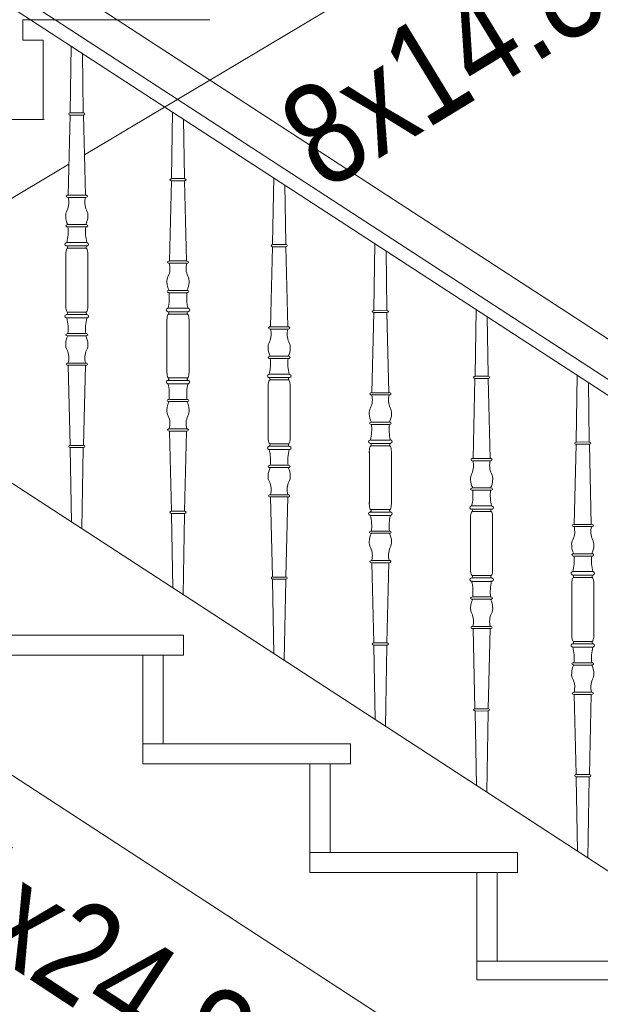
# Model space of a CAD drawing. Header units: millimetres. Extents: x -573548 to 674770, y -246895 to -89040.
# Tile 124 of 199: x 84437 to 85298, y -193565 to -192105. Entities that reach past the tile are written whole.
import ezdxf

# ---------------------------------------------------------------- set-up
doc = ezdxf.new("R2010")
doc.units = ezdxf.units.MM
for name, color, linetype, lineweight in [('A-OPISY-3_Nr_pióra__6', 8, 'Continuous', 9), ('balustrada drewniana_Nr_pióra__1', 8, 'Continuous', 9), ('SCHODY_Nr_pióra__1', 8, 'Continuous', 9), ('SCIANY_KONSTR_Nr_pióra__21', 8, 'Continuous', 9)]:
    doc.layers.add(name, color=color, linetype=linetype, lineweight=lineweight)
doc.styles.add('STYL_AUTOMATYCZNY_5', font='arial.ttf', dxfattribs={"width": 0.8})

# ---------------------------------------------------------------- blocks, each defined once
blk = doc.blocks.new('A$C685D2BB2')
at = {"layer": 'balustrada drewniana_Nr_pióra__1'}
for p, q in [((8011.3, 9758), (6039.9, 11040.9)), ((8034, 9683.5), (6025, 10990.9)), ((8034, 9659.7), (6019.1, 10970.9)), ((6345.1, 10406.4), (6345.1, 10444.9)), ((6347.3, 10453.8), (6361.4, 10453.8)), ((6375.5, 10453.8), (6361.4, 10453.8)), ((6377.7, 10406.4), (6377.7, 10444.9)), ((6345.1, 10406.4), (6345.1, 10367.9)), ((6377.7, 10406.4), (6377.7, 10367.9)), ((6347.3, 10359), (6361.4, 10359)), ((6375.5, 10359), (6361.4, 10359)), ((6497.3, 10356.2), (6511.4, 10356.2)), ((6525.6, 10356.2), (6511.4, 10356.2)), ((6495.1, 10308.8), (6495.1, 10347.2)), ((6527.8, 10308.8), (6527.8, 10347.2)), ((6495.1, 10308.8), (6495.1, 10270.3)), ((6527.8, 10308.8), (6527.8, 10270.3)), ((7861.5, 9066.4), (5987, 10286.3)), ((6497.3, 10261.4), (6511.4, 10261.4)), ((6525.6, 10261.4), (6511.4, 10261.4)), ((6647.4, 10258.5), (6661.5, 10258.5)), ((6675.6, 10258.5), (6661.5, 10258.5)), ((6645.2, 10211.1), (6645.2, 10249.6)), ((6677.8, 10211.1), (6677.8, 10249.6)), ((6645.2, 10211.1), (6645.2, 10172.6)), ((6677.8, 10211.1), (6677.8, 10172.6)), ((6647.4, 10163.7), (6661.5, 10163.7)), ((6675.6, 10163.7), (6661.5, 10163.7)), ((6795.2, 10113.5), (6795.2, 10151.9)), ((6797.4, 10160.9), (6811.5, 10160.9)), ((6825.6, 10160.9), (6811.5, 10160.9)), ((6827.9, 10113.5), (6827.9, 10151.9)), ((6795.2, 10113.5), (6795.2, 10075)), ((6827.9, 10113.5), (6827.9, 10075)), ((6797.4, 10066.1), (6811.5, 10066.1)), ((6825.6, 10066.1), (6811.5, 10066.1)), ((6947.5, 10063.2), (6961.6, 10063.2)), ((6975.7, 10063.2), (6961.6, 10063.2)), ((6945.3, 10015.8), (6945.3, 10054.3)), ((6977.9, 10015.8), (6977.9, 10054.3)), ((6945.3, 10015.8), (6945.3, 9977.4)), ((6977.9, 10015.8), (6977.9, 9977.4)), ((6947.5, 9968.4), (6961.6, 9968.4)), ((6975.7, 9968.4), (6961.6, 9968.4)), ((7097.5, 9965.6), (7111.6, 9965.6)), ((7125.7, 9965.6), (7111.6, 9965.6)), ((7095.3, 9918.2), (7095.3, 9956.6)), ((7128, 9918.2), (7128, 9956.6)), ((7095.3, 9918.2), (7095.3, 9879.7)), ((7128, 9918.2), (7128, 9879.7)), ((7097.5, 9870.8), (7111.6, 9870.8)), ((7125.7, 9870.8), (7111.6, 9870.8))]:
    blk.add_line(p, q, dxfattribs=at)
for points in [[(6353.2, 10753.5), (6351.7, 10656), (6351.7, 10654.6)], [(6369.8, 10743), (6371, 10656), (6371.1, 10654.6)], [(6351.6, 10651.3), (6348.7, 10532.6)], [(6361.4, 10651.4), (6352, 10651.3)], [(6352.1, 10654.6), (6361.4, 10654.8)], [(6370.7, 10654.6), (6361.4, 10654.8)], [(6361.4, 10651.4), (6370.7, 10651.3)], [(6371.2, 10651.3), (6374.1, 10532.6)], [(6503.3, 10655.8), (6501.8, 10558.4), (6501.8, 10557)], [(6519.8, 10645.4), (6521.1, 10558.4), (6521.1, 10557)], [(6653.3, 10558.2), (6651.8, 10460.7), (6651.8, 10459.3)], [(6501.7, 10553.7), (6498.8, 10434.9)], [(6502.1, 10557), (6511.4, 10557.1)], [(6511.4, 10553.8), (6502.1, 10553.7)], [(6520.8, 10557), (6511.4, 10557.1)], [(6511.4, 10553.8), (6520.8, 10553.7)], [(6521.2, 10553.7), (6524.1, 10434.9)], [(6669.9, 10547.7), (6671.1, 10460.7), (6671.2, 10459.3)], [(6348.6, 10532.6), (6361.4, 10532.6)], [(6361.4, 10529.2), (6348.6, 10529.2)], [(6374.2, 10532.6), (6361.4, 10532.6)], [(6361.4, 10529.2), (6374.2, 10529.2)], [(6348.1, 10488.9), (6361.4, 10488.9)], [(6361.4, 10485.6), (6348.1, 10485.6)], [(6374.6, 10488.9), (6361.4, 10488.9)], [(6361.4, 10485.6), (6374.6, 10485.6)], [(6347.4, 10462.4), (6361.4, 10462.4)], [(6361.4, 10457.3), (6347.5, 10457.3)], [(6375.4, 10462.4), (6361.4, 10462.4)], [(6361.4, 10457.3), (6375.3, 10457.3)], [(6651.7, 10456), (6648.8, 10337.3)], [(6661.5, 10456.1), (6652.1, 10456)], [(6652.2, 10459.3), (6661.5, 10459.5)], [(6670.8, 10459.3), (6661.5, 10459.5)], [(6661.5, 10456.1), (6670.8, 10456)], [(6671.3, 10456), (6674.2, 10337.3)], [(6803.4, 10460.5), (6801.9, 10363.1), (6801.8, 10361.7)], [(6819.9, 10450.1), (6821.2, 10363.1), (6821.2, 10361.7)], [(6498.6, 10434.9), (6511.4, 10434.9)], [(6511.4, 10431.6), (6498.6, 10431.6)], [(6524.3, 10434.9), (6511.4, 10434.9)], [(6511.4, 10431.6), (6524.3, 10431.6)], [(6498.2, 10391.2), (6511.4, 10391.2)], [(6511.4, 10387.9), (6498.2, 10387.9)], [(6524.7, 10391.2), (6511.4, 10391.2)], [(6511.4, 10387.9), (6524.7, 10387.9)], [(6361.4, 10355.6), (6347.5, 10355.6)], [(6361.4, 10355.6), (6375.3, 10355.6)], [(6497.5, 10364.7), (6511.4, 10364.7)], [(6511.4, 10359.6), (6497.5, 10359.6)], [(6525.4, 10364.7), (6511.4, 10364.7)], [(6511.4, 10359.6), (6525.3, 10359.6)], [(6801.8, 10358.4), (6798.9, 10239.6)], [(6802.2, 10361.7), (6811.5, 10361.8)], [(6811.5, 10358.5), (6802.2, 10358.4)], [(6820.9, 10361.7), (6811.5, 10361.8)], [(6811.5, 10358.5), (6820.9, 10358.4)], [(6821.3, 10358.4), (6824.2, 10239.6)], [(6953.4, 10362.9), (6951.9, 10265.4), (6951.9, 10264)], [(6347.4, 10350.4), (6361.4, 10350.4)], [(6375.4, 10350.4), (6361.4, 10350.4)], [(6969.9, 10352.4), (6971.2, 10265.4), (6971.3, 10264)], [(6361.4, 10327.3), (6348.1, 10327.3)], [(6348.1, 10323.9), (6361.4, 10323.9)], [(6361.4, 10327.3), (6374.6, 10327.3)], [(6374.6, 10323.9), (6361.4, 10323.9)], [(6648.7, 10337.3), (6661.5, 10337.3)], [(6661.5, 10333.9), (6648.7, 10333.9)], [(6674.3, 10337.3), (6661.5, 10337.3)], [(6661.5, 10333.9), (6674.3, 10333.9)], [(6361.4, 10283.6), (6348.6, 10283.6)], [(6348.6, 10280.3), (6361.4, 10280.3)], [(6351.6, 10161.5), (6348.7, 10280.3)], [(6361.4, 10283.6), (6374.2, 10283.6)], [(6374.2, 10280.3), (6361.4, 10280.3)], [(6371.2, 10161.5), (6374.1, 10280.3)], [(6648.2, 10293.6), (6661.5, 10293.6)], [(6661.5, 10290.3), (6648.2, 10290.3)], [(6674.7, 10293.6), (6661.5, 10293.6)], [(6661.5, 10290.3), (6674.7, 10290.3)], [(6647.5, 10267.1), (6661.5, 10267.1)], [(6675.5, 10267.1), (6661.5, 10267.1)], [(6511.4, 10257.9), (6497.5, 10257.9)], [(6497.5, 10252.8), (6511.4, 10252.8)], [(6511.4, 10257.9), (6525.3, 10257.9)], [(6525.4, 10252.8), (6511.4, 10252.8)], [(6661.5, 10262), (6647.6, 10262)], [(6661.5, 10262), (6675.4, 10262)], [(6951.8, 10260.7), (6948.9, 10142)], [(6961.6, 10260.8), (6952.2, 10260.7)], [(6952.3, 10264), (6961.6, 10264.2)], [(6970.9, 10264), (6961.6, 10264.2)], [(6961.6, 10260.8), (6970.9, 10260.7)], [(6971.4, 10260.7), (6974.3, 10142)], [(7103.4, 10265.2), (7102, 10167.8), (7101.9, 10166.4)], [(7120, 10254.8), (7121.3, 10167.8), (7121.3, 10166.4)], [(6798.7, 10239.6), (6811.5, 10239.6)], [(6811.5, 10236.3), (6798.7, 10236.3)], [(6824.3, 10239.6), (6811.5, 10239.6)], [(6811.5, 10236.3), (6824.3, 10236.3)], [(6511.4, 10229.6), (6498.2, 10229.6)], [(6498.2, 10226.3), (6511.4, 10226.3)], [(6511.4, 10229.6), (6524.7, 10229.6)], [(6524.7, 10226.3), (6511.4, 10226.3)], [(6798.3, 10195.9), (6811.5, 10195.9)], [(6811.5, 10192.6), (6798.3, 10192.6)], [(6824.8, 10195.9), (6811.5, 10195.9)], [(6811.5, 10192.6), (6824.8, 10192.6)], [(6511.4, 10186), (6498.6, 10186)], [(6498.6, 10182.6), (6511.4, 10182.6)], [(6501.7, 10063.8), (6498.8, 10182.6)], [(6511.4, 10186), (6524.3, 10186)], [(6524.3, 10182.6), (6511.4, 10182.6)], [(6521.2, 10063.8), (6524.1, 10182.6)], [(6797.6, 10169.4), (6811.5, 10169.4)], [(6811.5, 10164.3), (6797.6, 10164.3)], [(6825.5, 10169.4), (6811.5, 10169.4)], [(6811.5, 10164.3), (6825.4, 10164.3)], [(7102.3, 10166.4), (7111.6, 10166.5)], [(7121, 10166.4), (7111.6, 10166.5)], [(6353.6, 10047.7), (6351.7, 10156.8), (6351.7, 10158.2)], [(6361.4, 10161.4), (6352, 10161.5)], [(6352.1, 10158.2), (6361.4, 10158.1)], [(6361.4, 10161.4), (6370.7, 10161.5)], [(6370.7, 10158.2), (6361.4, 10158.1)], [(6369, 10038), (6371, 10156.8), (6371.1, 10158.2)], [(6647.5, 10155.1), (6661.5, 10155.1)], [(6661.5, 10160.3), (6647.6, 10160.3)], [(6661.5, 10160.3), (6675.4, 10160.3)], [(6675.5, 10155.1), (6661.5, 10155.1)], [(7101.9, 10163.1), (7099, 10044.3)], [(7111.6, 10163.2), (7102.3, 10163.1)], [(7111.6, 10163.2), (7121, 10163.1)], [(7121.4, 10163.1), (7124.3, 10044.3)], [(6948.8, 10142), (6961.6, 10142)], [(6961.6, 10138.6), (6948.8, 10138.6)], [(6974.4, 10142), (6961.6, 10142)], [(6961.6, 10138.6), (6974.4, 10138.6)], [(6661.5, 10132), (6648.2, 10132)], [(6648.2, 10128.6), (6661.5, 10128.6)], [(6661.5, 10132), (6674.7, 10132)], [(6674.7, 10128.6), (6661.5, 10128.6)], [(6948.3, 10098.3), (6961.6, 10098.3)], [(6961.6, 10095), (6948.3, 10095)], [(6974.8, 10098.3), (6961.6, 10098.3)], [(6961.6, 10095), (6974.8, 10095)], [(6661.5, 10088.3), (6648.7, 10088.3)], [(6648.7, 10085), (6661.5, 10085)], [(6651.7, 9966.2), (6648.8, 10085)], [(6661.5, 10088.3), (6674.3, 10088.3)], [(6674.3, 10085), (6661.5, 10085)], [(6671.3, 9966.2), (6674.2, 10085)], [(6511.4, 10063.8), (6502.1, 10063.9)], [(6511.4, 10063.8), (6520.8, 10063.9)], [(6811.5, 10062.6), (6797.6, 10062.6)], [(6811.5, 10062.6), (6825.4, 10062.6)], [(6947.6, 10071.8), (6961.6, 10071.8)], [(6961.6, 10066.7), (6947.7, 10066.7)], [(6975.5, 10071.8), (6961.6, 10071.8)], [(6961.6, 10066.7), (6975.5, 10066.7)], [(6503.7, 9950.1), (6501.8, 10059.1), (6501.8, 10060.6)], [(6502.1, 10060.5), (6511.4, 10060.4)], [(6520.8, 10060.5), (6511.4, 10060.4)], [(6519.1, 9940.3), (6521.1, 10059.1), (6521.1, 10060.6)], [(6797.6, 10057.5), (6811.5, 10057.5)], [(6825.5, 10057.5), (6811.5, 10057.5)], [(6811.5, 10034.3), (6798.3, 10034.3)], [(6811.5, 10034.3), (6824.8, 10034.3)], [(7098.8, 10044.3), (7111.6, 10044.3)], [(7111.6, 10041), (7098.8, 10041)], [(7124.4, 10044.3), (7111.6, 10044.3)], [(7111.6, 10041), (7124.4, 10041)], [(6798.3, 10031), (6811.5, 10031)], [(6824.8, 10031), (6811.5, 10031)], [(6811.5, 9990.7), (6798.7, 9990.7)], [(6811.5, 9990.7), (6824.3, 9990.7)], [(7098.4, 10000.7), (7111.6, 10000.7)], [(7111.6, 9997.3), (7098.4, 9997.3)], [(7124.9, 10000.7), (7111.6, 10000.7)], [(7111.6, 9997.3), (7124.9, 9997.3)], [(6798.7, 9987.3), (6811.5, 9987.3)], [(6801.8, 9868.6), (6798.9, 9987.3)], [(6824.3, 9987.3), (6811.5, 9987.3)], [(6821.3, 9868.6), (6824.2, 9987.3)], [(7097.7, 9974.2), (7111.6, 9974.2)], [(7125.6, 9974.2), (7111.6, 9974.2)], [(6653.7, 9852.4), (6651.8, 9961.5), (6651.8, 9962.9)], [(6661.5, 9966.1), (6652.1, 9966.2)], [(6652.2, 9962.9), (6661.5, 9962.8)], [(6661.5, 9966.1), (6670.8, 9966.2)], [(6670.8, 9962.9), (6661.5, 9962.8)], [(6669.1, 9842.7), (6671.1, 9961.5), (6671.2, 9962.9)], [(6947.6, 9959.8), (6961.6, 9959.8)], [(6961.6, 9965), (6947.7, 9965)], [(6961.6, 9965), (6975.5, 9965)], [(6975.5, 9959.8), (6961.6, 9959.8)], [(7111.6, 9969), (7097.7, 9969)], [(7111.6, 9969), (7125.5, 9969)], [(6961.6, 9936.7), (6948.3, 9936.7)], [(6948.3, 9933.3), (6961.6, 9933.3)], [(6961.6, 9936.7), (6974.8, 9936.7)], [(6974.8, 9933.3), (6961.6, 9933.3)], [(6961.6, 9893), (6948.8, 9893)], [(6948.8, 9889.7), (6961.6, 9889.7)], [(6951.8, 9770.9), (6948.9, 9889.7)], [(6961.6, 9893), (6974.4, 9893)], [(6974.4, 9889.7), (6961.6, 9889.7)], [(6971.4, 9770.9), (6974.3, 9889.7)], [(6803.8, 9754.8), (6801.9, 9863.9), (6801.8, 9865.3)], [(6811.5, 9868.5), (6802.2, 9868.6)], [(6802.2, 9865.2), (6811.5, 9865.1)], [(6811.5, 9868.5), (6820.9, 9868.6)], [(6820.9, 9865.2), (6811.5, 9865.1)], [(6819.2, 9745), (6821.2, 9863.9), (6821.2, 9865.3)], [(7111.6, 9867.3), (7097.7, 9867.3)], [(7097.7, 9862.2), (7111.6, 9862.2)], [(7111.6, 9867.3), (7125.5, 9867.3)], [(7125.6, 9862.2), (7111.6, 9862.2)], [(7111.6, 9839), (7098.4, 9839)], [(7098.4, 9835.7), (7111.6, 9835.7)], [(7111.6, 9839), (7124.9, 9839)], [(7124.9, 9835.7), (7111.6, 9835.7)], [(7111.6, 9795.4), (7098.8, 9795.4)], [(7098.8, 9792), (7111.6, 9792)], [(7101.9, 9673.3), (7099, 9792)], [(7111.6, 9795.4), (7124.4, 9795.4)], [(7124.4, 9792), (7111.6, 9792)], [(7121.4, 9673.3), (7124.3, 9792)], [(6961.6, 9770.8), (6952.2, 9770.9)], [(6961.6, 9770.8), (6970.9, 9770.9)], [(6953.8, 9657.1), (6951.9, 9766.2), (6951.9, 9767.6)], [(6952.3, 9767.6), (6961.6, 9767.5)], [(6970.9, 9767.6), (6961.6, 9767.5)], [(6969.2, 9647.4), (6971.2, 9766.2), (6971.3, 9767.6)], [(7103.9, 9559.5), (7102, 9668.6), (7101.9, 9670)], [(7111.6, 9673.2), (7102.3, 9673.3)], [(7102.3, 9670), (7111.6, 9669.8)], [(7111.6, 9673.2), (7121, 9673.3)], [(7121, 9670), (7111.6, 9669.8)], [(7119.2, 9549.7), (7121.3, 9668.6), (7121.3, 9670)]]:
    blk.add_lwpolyline(points, dxfattribs=at)
for centre, radius, start, end in [((6321.6, 10521.8), 27.9, 335.2899, 15.4845), ((6401.2, 10521.8), 27.9, 164.5155, 204.7101), ((6361.2, 10502.3), 16.3, 151.329, 184.6255), ((6370.7, 10501.2), 25.7, 180.5357, 208.6884), ((6352.1, 10501.2), 25.7, 331.3116, 359.4643), ((6361.6, 10502.3), 16.3, 355.3745, 28.671), ((6285.4, 10478.3), 63.2, 345.3582, 6.5823), ((6437.4, 10478.3), 63.2, 173.4177, 194.6418), ((6345.5, 10455.2), 2.29, 322.9251, 69.0836), ((6377.3, 10455.2), 2.29, 110.9164, 217.0749), ((6378.9, 10444), 33.9, 166.8073, 181.4489), ((6349.6, 10450.8), 3.77, 127.9411, 165.9891), ((6373.2, 10450.8), 3.77, 14.0109, 52.0589), ((6343.9, 10444), 33.9, 358.5511, 13.1927), ((6471.6, 10424.1), 27.9, 335.2899, 15.4845), ((6551.3, 10424.1), 27.9, 164.5155, 204.7101), ((6511.3, 10404.6), 16.3, 151.329, 184.6255), ((6511.6, 10404.6), 16.3, 355.3745, 28.671), ((6520.7, 10403.6), 25.7, 180.5357, 208.6884), ((6502.2, 10403.6), 25.7, 331.3116, 359.4643), ((6435.4, 10380.7), 63.2, 345.3582, 6.5823), ((6587.5, 10380.7), 63.2, 173.4177, 194.6418), ((6378.9, 10368.8), 33.9, 178.5511, 193.1927), ((6343.9, 10368.8), 33.9, 346.8073, 1.4489), ((6349.6, 10362), 3.77, 194.0109, 232.0589), ((6345.5, 10357.6), 2.29, 290.9164, 37.0749), ((6377.3, 10357.6), 2.29, 142.9251, 249.0836), ((6373.2, 10362), 3.77, 307.9411, 345.9891), ((6529, 10346.4), 33.9, 166.8073, 181.4489), ((6499.6, 10353.2), 3.77, 127.9411, 165.9891), ((6495.5, 10357.5), 2.29, 322.9251, 69.0836), ((6527.4, 10357.5), 2.29, 110.9164, 217.0749), ((6523.2, 10353.2), 3.77, 14.0109, 52.0589), ((6493.9, 10346.4), 33.9, 358.5511, 13.1927), ((6285.4, 10334.5), 63.2, 353.4177, 14.6418), ((6437.4, 10334.5), 63.2, 165.3582, 186.5823), ((6370.7, 10311.6), 25.7, 151.3116, 179.4643), ((6352.1, 10311.6), 25.7, 0.5357, 28.6884), ((6621.7, 10326.5), 27.9, 335.2899, 15.4845), ((6701.3, 10326.5), 27.9, 164.5155, 204.7101), ((6361.2, 10310.5), 16.3, 175.3745, 208.671), ((6361.6, 10310.5), 16.3, 331.329, 4.6255), ((6661.3, 10307), 16.3, 151.329, 184.6255), ((6661.7, 10307), 16.3, 355.3745, 28.671), ((6321.6, 10291.1), 27.9, 344.5155, 24.7101), ((6401.2, 10291.1), 27.9, 155.2899, 195.4845), ((6670.8, 10305.9), 25.7, 180.5357, 208.6884), ((6652.2, 10305.9), 25.7, 331.3116, 359.4643), ((6585.5, 10283), 63.2, 345.3582, 6.5823), ((6737.5, 10283), 63.2, 173.4177, 194.6418), ((6529, 10271.2), 33.9, 178.5511, 193.1927), ((6493.9, 10271.2), 33.9, 346.8073, 1.4489), ((6499.6, 10264.3), 3.77, 194.0109, 232.0589), ((6495.5, 10260), 2.29, 290.9164, 37.0749), ((6435.4, 10236.9), 63.2, 353.4177, 14.6418), ((6587.5, 10236.9), 63.2, 165.3582, 186.5823), ((6527.4, 10260), 2.29, 142.9251, 249.0836), ((6523.2, 10264.3), 3.77, 307.9411, 345.9891), ((6679, 10248.7), 33.9, 166.8073, 181.4489), ((6649.7, 10255.5), 3.77, 127.9411, 165.9891), ((6645.6, 10259.9), 2.29, 322.9251, 69.0836), ((6677.4, 10259.9), 2.29, 110.9164, 217.0749), ((6673.3, 10255.5), 3.77, 14.0109, 52.0589), ((6644, 10248.7), 33.9, 358.5511, 13.1927), ((6771.7, 10228.8), 27.9, 335.2899, 15.4845), ((6851.4, 10228.8), 27.9, 164.5155, 204.7101), ((6520.7, 10214), 25.7, 151.3116, 179.4643), ((6502.2, 10214), 25.7, 0.5357, 28.6884), ((6511.3, 10212.9), 16.3, 175.3745, 208.671), ((6511.6, 10212.9), 16.3, 331.329, 4.6255), ((6811.3, 10209.4), 16.3, 151.329, 184.6255), ((6820.8, 10208.3), 25.7, 180.5357, 208.6884), ((6802.3, 10208.3), 25.7, 331.3116, 359.4643), ((6811.7, 10209.4), 16.3, 355.3745, 28.671), ((6471.6, 10193.4), 27.9, 344.5155, 24.7101), ((6551.3, 10193.4), 27.9, 155.2899, 195.4845), ((6735.5, 10185.4), 63.2, 345.3582, 6.5823), ((6887.6, 10185.4), 63.2, 173.4177, 194.6418), ((6679, 10173.5), 33.9, 178.5511, 193.1927), ((6649.7, 10166.7), 3.77, 194.0109, 232.0589), ((6645.6, 10162.3), 2.29, 290.9164, 37.0749), ((6677.4, 10162.3), 2.29, 142.9251, 249.0836), ((6673.3, 10166.7), 3.77, 307.9411, 345.9891), ((6644, 10173.5), 33.9, 346.8073, 1.4489), ((6795.6, 10162.3), 2.29, 322.9251, 69.0836), ((6827.5, 10162.3), 2.29, 110.9164, 217.0749), ((6585.5, 10139.2), 63.2, 353.4177, 14.6418), ((6737.5, 10139.2), 63.2, 165.3582, 186.5823), ((6829, 10151.1), 33.9, 166.8073, 181.4489), ((6799.7, 10157.9), 3.77, 127.9411, 165.9891), ((6823.3, 10157.9), 3.77, 14.0109, 52.0589), ((6794, 10151.1), 33.9, 358.5511, 13.1927), ((6921.8, 10131.2), 27.9, 335.2899, 15.4845), ((7001.4, 10131.2), 27.9, 164.5155, 204.7101), ((6670.8, 10116.3), 25.7, 151.3116, 179.4643), ((6652.2, 10116.3), 25.7, 0.5357, 28.6884), ((6961.4, 10111.7), 16.3, 151.329, 184.6255), ((6961.8, 10111.7), 16.3, 355.3745, 28.671), ((6661.3, 10115.2), 16.3, 175.3745, 208.671), ((6621.7, 10095.8), 27.9, 344.5155, 24.7101), ((6701.3, 10095.8), 27.9, 155.2899, 195.4845), ((6661.7, 10115.2), 16.3, 331.329, 4.6255), ((6970.9, 10110.6), 25.7, 180.5357, 208.6884), ((6952.3, 10110.6), 25.7, 331.3116, 359.4643), ((6885.6, 10087.7), 63.2, 345.3582, 6.5823), ((7037.6, 10087.7), 63.2, 173.4177, 194.6418), ((6829, 10075.9), 33.9, 178.5511, 193.1927), ((6794, 10075.9), 33.9, 346.8073, 1.4489), ((6799.7, 10069), 3.77, 194.0109, 232.0589), ((6795.6, 10064.7), 2.29, 290.9164, 37.0749), ((6827.5, 10064.7), 2.29, 142.9251, 249.0836), ((6823.3, 10069), 3.77, 307.9411, 345.9891), ((6979.1, 10053.4), 33.9, 166.8073, 181.4489), ((6949.8, 10060.3), 3.77, 127.9411, 165.9891), ((6945.7, 10064.6), 2.29, 322.9251, 69.0836), ((6977.5, 10064.6), 2.29, 110.9164, 217.0749), ((6973.4, 10060.3), 3.77, 14.0109, 52.0589), ((6944.1, 10053.4), 33.9, 358.5511, 13.1927), ((6735.5, 10041.6), 63.2, 353.4177, 14.6418), ((6887.6, 10041.6), 63.2, 165.3582, 186.5823), ((7071.8, 10033.5), 27.9, 335.2899, 15.4845), ((7151.5, 10033.5), 27.9, 164.5155, 204.7101), ((6820.8, 10018.7), 25.7, 151.3116, 179.4643), ((6811.3, 10017.6), 16.3, 175.3745, 208.671), ((6802.3, 10018.7), 25.7, 0.5357, 28.6884), ((6811.7, 10017.6), 16.3, 331.329, 4.6255), ((7111.4, 10014.1), 16.3, 151.329, 184.6255), ((7111.8, 10014.1), 16.3, 355.3745, 28.671), ((6771.7, 9998.1), 27.9, 344.5155, 24.7101), ((6851.4, 9998.1), 27.9, 155.2899, 195.4845), ((7120.9, 10013), 25.7, 180.5357, 208.6884), ((7102.3, 10013), 25.7, 331.3116, 359.4643), ((7035.6, 9990.1), 63.2, 345.3582, 6.5823), ((7187.7, 9990.1), 63.2, 173.4177, 194.6418), ((6979.1, 9978.2), 33.9, 178.5511, 193.1927), ((6944.1, 9978.2), 33.9, 346.8073, 1.4489), ((6949.8, 9971.4), 3.77, 194.0109, 232.0589), ((6945.7, 9967), 2.29, 290.9164, 37.0749), ((6885.6, 9943.9), 63.2, 353.4177, 14.6418), ((7037.6, 9943.9), 63.2, 165.3582, 186.5823), ((6977.5, 9967), 2.29, 142.9251, 249.0836), ((6973.4, 9971.4), 3.77, 307.9411, 345.9891), ((7129.1, 9955.8), 33.9, 166.8073, 181.4489), ((7099.8, 9962.6), 3.77, 127.9411, 165.9891), ((7095.7, 9967), 2.29, 322.9251, 69.0836), ((7127.6, 9967), 2.29, 110.9164, 217.0749), ((7123.4, 9962.6), 3.77, 14.0109, 52.0589), ((7094.1, 9955.8), 33.9, 358.5511, 13.1927), ((6970.9, 9921), 25.7, 151.3116, 179.4643), ((6952.3, 9921), 25.7, 0.5357, 28.6884), ((6961.4, 9919.9), 16.3, 175.3745, 208.671), ((6961.8, 9919.9), 16.3, 331.329, 4.6255), ((6921.8, 9900.5), 27.9, 344.5155, 24.7101), ((7001.4, 9900.5), 27.9, 155.2899, 195.4845), ((7129.1, 9880.6), 33.9, 178.5511, 193.1927), ((7099.8, 9873.7), 3.77, 194.0109, 232.0589), ((7123.4, 9873.7), 3.77, 307.9411, 345.9891), ((7094.1, 9880.6), 33.9, 346.8073, 1.4489), ((7095.7, 9869.4), 2.29, 290.9164, 37.0749), ((7035.6, 9846.3), 63.2, 353.4177, 14.6418), ((7187.7, 9846.3), 63.2, 165.3582, 186.5823), ((7127.6, 9869.4), 2.29, 142.9251, 249.0836), ((7120.9, 9823.4), 25.7, 151.3116, 179.4643), ((7102.3, 9823.4), 25.7, 0.5357, 28.6884), ((7111.4, 9822.3), 16.3, 175.3745, 208.671), ((7071.8, 9802.8), 27.9, 344.5155, 24.7101), ((7151.5, 9802.8), 27.9, 155.2899, 195.4845), ((7111.8, 9822.3), 16.3, 331.329, 4.6255)]:
    blk.add_arc(centre, radius, start, end, dxfattribs=at)
for centre, major_axis, ratio, start_param, end_param in [((6352.2, 10653), (2.73, 0.01), 0.610734, 1.599557, 4.672028), ((6353.4, 10652.9), (2.73, 0.04), 0.610071, 4.712389, 4.742644), ((6369.4, 10652.9), (-2.73, 0.04), 0.610071, 1.540542, 1.570796), ((6370.6, 10653), (-2.73, 0.01), 0.610734, 1.611157, 4.683628), ((6502.2, 10555.3), (2.73, 0.01), 0.610734, 1.599557, 4.672028), ((6503.4, 10555.2), (2.73, 0.04), 0.610071, 4.712389, 4.742644), ((6519.5, 10555.2), (-2.73, 0.04), 0.610071, 1.540542, 1.570796), ((6520.7, 10555.3), (-2.73, 0.01), 0.610734, 1.611157, 4.683628), ((6348.5, 10530.9), (-2.73, -0.05), 0.609492, 4.661602, 7.842393), ((6374.3, 10530.9), (-2.73, 0.04), 0.610071, 1.540542, 4.760584), ((6348, 10487.2), (-2.73, -0.04), 0.610071, 4.664194, 7.884236), ((6374.8, 10487.2), (2.73, -0.04), 0.610071, 4.682134, 7.902177), ((6347.4, 10459.8), (3.53, -0.02), 0.726701, 1.575445, 4.734164), ((6375.4, 10459.8), (-3.53, -0.02), 0.726701, 1.549022, 4.70774), ((6652.3, 10457.7), (2.73, 0.01), 0.610734, 1.599557, 4.672028), ((6653.5, 10457.6), (2.73, 0.04), 0.610071, 4.712389, 4.742644), ((6669.5, 10457.6), (-2.73, 0.04), 0.610071, 1.540542, 1.570796), ((6670.7, 10457.7), (-2.73, 0.01), 0.610734, 1.611157, 4.683628), ((6498.5, 10433.2), (-2.73, -0.05), 0.609492, 4.661602, 7.842393), ((6524.4, 10433.2), (-2.73, 0.04), 0.610071, 1.540542, 4.760584), ((6498.1, 10389.6), (-2.73, -0.04), 0.610071, 4.664194, 7.884236), ((6524.8, 10389.6), (2.73, -0.04), 0.610071, 4.682134, 7.902177), ((6347.4, 10353), (3.53, 0.02), 0.726701, 1.549022, 4.70774), ((6375.4, 10353), (-3.53, 0.02), 0.726701, 1.575445, 4.734164), ((6497.5, 10362.2), (3.53, -0.02), 0.726701, 1.575445, 4.734164), ((6525.4, 10362.2), (-3.53, -0.02), 0.726701, 1.549022, 4.70774), ((6802.3, 10360), (2.73, 0.01), 0.610734, 1.599557, 4.672028), ((6803.5, 10359.9), (2.73, 0.04), 0.610071, 4.712389, 4.742644), ((6819.6, 10359.9), (-2.73, 0.04), 0.610071, 1.540542, 1.570796), ((6820.8, 10360), (-2.73, 0.01), 0.610734, 1.611157, 4.683628), ((6348, 10325.6), (-2.73, 0.04), 0.610071, 4.682134, 7.902177), ((6374.8, 10325.6), (2.73, 0.04), 0.610071, 4.664194, 7.884236), ((6648.6, 10335.6), (-2.73, -0.05), 0.609492, 4.661602, 7.842393), ((6674.4, 10335.6), (-2.73, 0.04), 0.610071, 1.540542, 4.760584), ((6348.5, 10281.9), (-2.73, 0.05), 0.609492, 4.723978, 7.904769), ((6374.3, 10281.9), (-2.73, -0.04), 0.610071, 1.522601, 4.742644), ((6648.1, 10291.9), (-2.73, -0.04), 0.610071, 4.664194, 7.884236), ((6674.8, 10291.9), (2.73, -0.04), 0.610071, 4.682134, 7.902177), ((6647.5, 10264.5), (3.53, -0.02), 0.726701, 1.575445, 4.734164), ((6675.5, 10264.5), (-3.53, -0.02), 0.726701, 1.549022, 4.70774), ((6497.5, 10255.4), (3.53, 0.02), 0.726701, 1.549022, 4.70774), ((6525.4, 10255.4), (-3.53, 0.02), 0.726701, 1.575445, 4.734164), ((6952.3, 10262.4), (2.73, 0.01), 0.610734, 1.599557, 4.672028), ((6953.6, 10262.3), (2.73, 0.04), 0.610071, 4.712389, 4.742644), ((6969.6, 10262.3), (-2.73, 0.04), 0.610071, 1.540542, 1.570796), ((6970.8, 10262.4), (-2.73, 0.01), 0.610734, 1.611157, 4.683628), ((6798.6, 10238), (-2.73, -0.05), 0.609492, 4.661602, 7.842393), ((6824.5, 10238), (-2.73, 0.04), 0.610071, 1.540542, 4.760584), ((6498.1, 10228), (-2.73, 0.04), 0.610071, 4.682134, 7.902177), ((6524.8, 10228), (2.73, 0.04), 0.610071, 4.664194, 7.884236), ((6798.2, 10194.3), (-2.73, -0.04), 0.610071, 4.664194, 7.884236), ((6824.9, 10194.3), (2.73, -0.04), 0.610071, 4.682134, 7.902177), ((6498.5, 10184.3), (-2.73, 0.05), 0.609492, 4.723978, 7.904769), ((6524.4, 10184.3), (-2.73, -0.04), 0.610071, 1.522601, 4.742644), ((6797.6, 10166.9), (3.53, -0.02), 0.726701, 1.575445, 4.734164), ((6825.5, 10166.9), (-3.53, -0.02), 0.726701, 1.549022, 4.70774), ((7102.4, 10164.7), (2.73, 0.01), 0.610734, 1.599557, 4.672028), ((7120.9, 10164.7), (-2.73, 0.01), 0.610734, 1.611157, 4.683628), ((6352.2, 10159.9), (2.73, -0.01), 0.610734, 1.611157, 4.683628), ((6353.4, 10160), (2.73, -0.04), 0.610071, 1.540542, 1.570796), ((6369.4, 10160), (-2.73, -0.04), 0.610071, 4.712389, 4.742644), ((6370.6, 10159.9), (-2.73, -0.01), 0.610734, 1.599557, 4.672028), ((6647.5, 10157.7), (3.53, 0.02), 0.726701, 1.549022, 4.70774), ((6675.5, 10157.7), (-3.53, 0.02), 0.726701, 1.575445, 4.734164), ((7103.6, 10164.6), (2.73, 0.04), 0.610071, 4.712389, 4.742644), ((7119.7, 10164.6), (-2.73, 0.04), 0.610071, 1.540542, 1.570796), ((6948.7, 10140.3), (-2.73, -0.05), 0.609492, 4.661602, 7.842393), ((6974.5, 10140.3), (-2.73, 0.04), 0.610071, 1.540542, 4.760584), ((6648.1, 10130.3), (-2.73, 0.04), 0.610071, 4.682134, 7.902177), ((6674.8, 10130.3), (2.73, 0.04), 0.610071, 4.664194, 7.884236), ((6948.2, 10096.6), (-2.73, -0.04), 0.610071, 4.664194, 7.884236), ((6974.9, 10096.6), (2.73, -0.04), 0.610071, 4.682134, 7.902177), ((6648.6, 10086.6), (-2.73, 0.05), 0.609492, 4.723978, 7.904769), ((6674.4, 10086.6), (-2.73, -0.04), 0.610071, 1.522601, 4.742644), ((6502.2, 10062.2), (2.73, -0.01), 0.610734, 1.611157, 4.683628), ((6503.4, 10062.3), (2.73, -0.04), 0.610071, 1.540542, 1.570796), ((6519.5, 10062.3), (-2.73, -0.04), 0.610071, 4.712389, 4.742644), ((6520.7, 10062.2), (-2.73, -0.01), 0.610734, 1.599557, 4.672028), ((6797.6, 10060.1), (3.53, 0.02), 0.726701, 1.549022, 4.70774), ((6825.5, 10060.1), (-3.53, 0.02), 0.726701, 1.575445, 4.734164), ((6947.6, 10069.2), (3.53, -0.02), 0.726701, 1.575445, 4.734164), ((6975.5, 10069.2), (-3.53, -0.02), 0.726701, 1.549022, 4.70774), ((6798.2, 10032.7), (-2.73, 0.04), 0.610071, 4.682134, 7.902177), ((6824.9, 10032.7), (2.73, 0.04), 0.610071, 4.664194, 7.884236), ((7098.7, 10042.7), (-2.73, -0.05), 0.609492, 4.661602, 7.842393), ((7124.5, 10042.7), (-2.73, 0.04), 0.610071, 1.540542, 4.760584), ((6798.6, 9989), (-2.73, 0.05), 0.609492, 4.723978, 7.904769), ((6824.5, 9989), (-2.73, -0.04), 0.610071, 1.522601, 4.742644), ((7098.3, 9999), (-2.73, -0.04), 0.610071, 4.664194, 7.884236), ((7125, 9999), (2.73, -0.04), 0.610071, 4.682134, 7.902177), ((7097.7, 9971.6), (3.53, -0.02), 0.726701, 1.575445, 4.734164), ((7125.6, 9971.6), (-3.53, -0.02), 0.726701, 1.549022, 4.70774), ((6652.3, 9964.6), (2.73, -0.01), 0.610734, 1.611157, 4.683628), ((6653.5, 9964.7), (2.73, -0.04), 0.610071, 1.540542, 1.570796), ((6669.5, 9964.7), (-2.73, -0.04), 0.610071, 4.712389, 4.742644), ((6670.7, 9964.6), (-2.73, -0.01), 0.610734, 1.599557, 4.672028), ((6947.6, 9962.4), (3.53, 0.02), 0.726701, 1.549022, 4.70774), ((6975.5, 9962.4), (-3.53, 0.02), 0.726701, 1.575445, 4.734164), ((6948.2, 9935), (-2.73, 0.04), 0.610071, 4.682134, 7.902177), ((6974.9, 9935), (2.73, 0.04), 0.610071, 4.664194, 7.884236), ((6948.7, 9891.3), (-2.73, 0.05), 0.609492, 4.723978, 7.904769), ((6974.5, 9891.3), (-2.73, -0.04), 0.610071, 1.522601, 4.742644), ((6802.3, 9866.9), (2.73, -0.01), 0.610734, 1.611157, 4.683628), ((6803.5, 9867), (2.73, -0.04), 0.610071, 1.540542, 1.570796), ((6819.6, 9867), (-2.73, -0.04), 0.610071, 4.712389, 4.742644), ((6820.8, 9866.9), (-2.73, -0.01), 0.610734, 1.599557, 4.672028), ((7097.7, 9864.8), (3.53, 0.02), 0.726701, 1.549022, 4.70774), ((7125.6, 9864.8), (-3.53, 0.02), 0.726701, 1.575445, 4.734164), ((7098.3, 9837.4), (-2.73, 0.04), 0.610071, 4.682134, 7.902177), ((7125, 9837.4), (2.73, 0.04), 0.610071, 4.664194, 7.884236), ((7098.7, 9793.7), (-2.73, 0.05), 0.609492, 4.723978, 7.904769), ((7124.5, 9793.7), (-2.73, -0.04), 0.610071, 1.522601, 4.742644), ((6952.3, 9769.3), (2.73, -0.01), 0.610734, 1.611157, 4.683628), ((6953.6, 9769.4), (2.73, -0.04), 0.610071, 1.540542, 1.570796), ((6969.6, 9769.4), (-2.73, -0.04), 0.610071, 4.712389, 4.742644), ((6970.8, 9769.3), (-2.73, -0.01), 0.610734, 1.599557, 4.672028), ((7102.4, 9671.6), (2.73, -0.01), 0.610734, 1.611157, 4.683628), ((7103.6, 9671.7), (2.73, -0.04), 0.610071, 1.540542, 1.570796), ((7119.7, 9671.7), (-2.73, -0.04), 0.610071, 4.712389, 4.742644), ((7120.9, 9671.6), (-2.73, -0.01), 0.610734, 1.599557, 4.672028)]:
    blk.add_ellipse(centre, major_axis=major_axis, ratio=ratio, start_param=start_param, end_param=end_param, dxfattribs=at)
at = {"layer": 'SCHODY_Nr_pióra__1'}
for p, q in [((7344.7, 11172.3), (6372.6, 10592.1)), ((6281.5, 10762.3), (6281.5, 10792.3)), ((6281.5, 10792.3), (6558.7, 10792.3)), ((6281.5, 10762.3), (6311.5, 10762.3)), ((6311.5, 10645.7), (6311.5, 10762.3)), ((6035.8, 10644.8), (6313, 10644.8)), ((6349.8, 10578.5), (6227.7, 10505.6)), ((6519.5, 9880.1), (6212, 9880.1)), ((6519.5, 9850.1), (6519.5, 9880.1)), ((6459.5, 9850.1), (6519.5, 9850.1)), ((6489.5, 9719), (6489.5, 9850.1)), ((6767.1, 9719), (6459.5, 9719)), ((6767.1, 9689), (6767.1, 9719)), ((6707.1, 9689), (6767.1, 9689)), ((6737.1, 9557.8), (6737.1, 9689)), ((7014.7, 9557.8), (6707.1, 9557.8)), ((7014.7, 9527.8), (7014.7, 9557.8)), ((6954.7, 9527.8), (7014.7, 9527.8)), ((6984.7, 9396.7), (6984.7, 9527.8)), ((7262.2, 9396.7), (6954.7, 9396.7))]:
    blk.add_line(p, q, dxfattribs=at)
at = {"layer": 'SCIANY_KONSTR_Nr_pióra__21'}
for p, q in [((7721.8, 8724.3), (5865.6, 9932.3)), ((6459.5, 9850.1), (6212, 9850.1)), ((6459.5, 9689), (6459.5, 9850.1)), ((6707.1, 9689), (6459.5, 9689)), ((6707.1, 9527.8), (6707.1, 9689)), ((6954.7, 9527.8), (6707.1, 9527.8)), ((6954.7, 9368.7), (6954.7, 9527.8)), ((7202.2, 9368.7), (6954.7, 9368.7))]:
    blk.add_line(p, q, dxfattribs=at)
at = {"layer": 'A-OPISY-3_Nr_pióra__6', "char_height": 150, "attachment_point": 5, "style": 'STYL_AUTOMATYCZNY_5'}
for s, insert, rotation in [('\\A1;{\\pqc;\\fArial|b0|i0|c238|p0;\\W0.800000;8x14.8x24.7}', (7079, 10838), 31.393), ('\\A1;{\\pqc;\\fArial|b0|i0|c238|p0;\\W0.800000;9x16.1x24.8}', (6216.4, 9507.4), 326.7093)]:
    blk.add_mtext(s, dxfattribs=dict(at, insert=insert, rotation=rotation))

msp = doc.modelspace()

# ---------------------------------------------------------------- block references
at = {"color": 150}
msp.add_blockref('A$C685D2BB2', (78160.5, -202897.5), dxfattribs=at)

doc.saveas('drawing.dxf')
